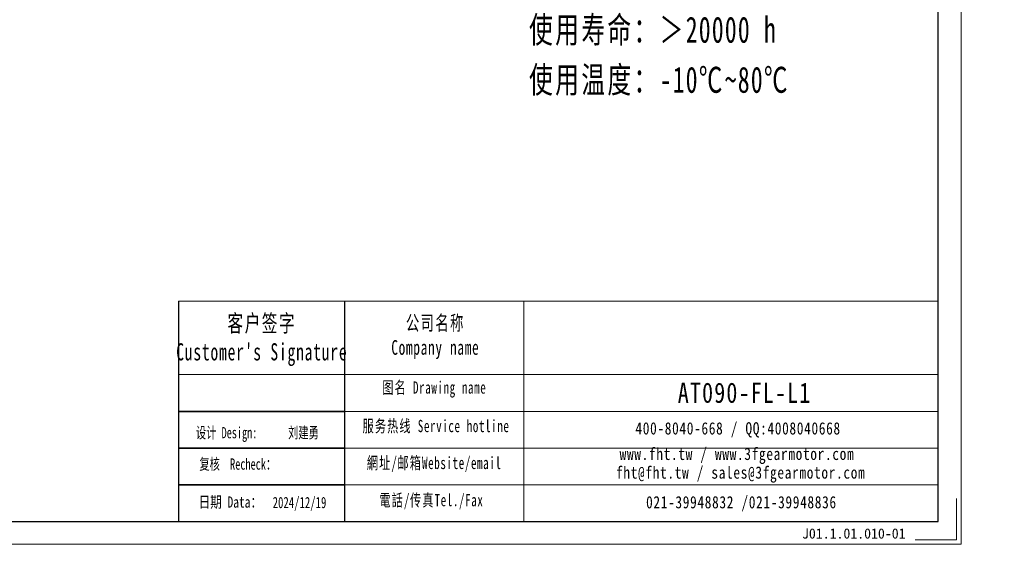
# Model space of a CAD drawing. Header units: millimetres. Extents: x -15 to 667, y 0 to 470.
# Tile 5 of 9: x 328 to 667, y 0 to 181. Entities that reach past the tile are written whole.
import ezdxf

# ---------------------------------------------------------------- set-up
doc = ezdxf.new("R2010")
doc.units = ezdxf.units.MM
doc.layers.add('6文字层', color=3, linetype='Continuous')
doc.layers.add('7标注层', color=4, linetype='Continuous')
for name, color, linetype, lineweight in [('SLD-0', 7, 'Continuous', 18), ('图框_外框线', 7, 'Continuous', 18), ('尺寸线层', 3, 'Continuous', 18), ('粗实线层', 7, 'Continuous', 35)]:
    doc.layers.add(name, color=color, linetype=linetype, lineweight=lineweight)
doc.styles.add('SLDTEXTSTYLE4', font='TXT', dxfattribs={"width": 0.566667, "bigfont": 'bigfont'})
doc.styles.add('宋体', font='SimSun.ttf', dxfattribs={"width": 0.8})
doc.styles.add('标准', font='txt', dxfattribs={"width": 0.667})
doc.styles.add('样式 1', font='SimSun.ttf')

msp = doc.modelspace()

# ---------------------------------------------------------------- linework, layer by layer
msp.add_line((439.88367, 83.89475), (439.88367, 7.90158))
at = {"layer": '7标注层', "color": 0}
msp.add_line((382.55869, 83.89475), (382.55869, 7.91457), dxfattribs=at)
at = {"layer": '图框_外框线'}
for p, q in [((382.55869, 83.89475), (439.88367, 83.89475)), ((439.88367, 83.89475), (439.88367, 7.91457)), ((439.88367, 83.89475), (644.5503, 83.89475)), ((501.64747, 83.89475), (501.64747, 7.91457)), ((382.55869, 58.5401), (439.88367, 58.5401)), ((439.88367, 58.5401), (644.5503, 58.5401)), ((439.88367, 45.86278), (644.5503, 45.86278)), ((439.88367, 33.18546), (644.5503, 33.18546)), ((439.88367, 20.50814), (644.5503, 20.50814))]:
    msp.add_line(p, q, dxfattribs=at)
at = {"layer": '图框_外框线', "color": 3}
msp.add_lwpolyline([(-12.35921, 0), (652.46487, 0), (652.46487, 470.1256), (-12.35921, 470.1256)], close=True, dxfattribs=at)
at = {"layer": '图框_外框线', "color": 3, "lineweight": 25}
msp.add_lwpolyline([(27.21366, 7.91457), (644.5503, 7.91457), (644.5503, 462.21103), (27.21366, 462.21103)], close=True, dxfattribs=at)
at = {"layer": '图框_外框线', "color": 3}
msp.add_lwpolyline([(650.88196, 15.82914), (650.88196, 1.58291), (636.63573, 1.58291)], dxfattribs=at)
at = {"layer": '粗实线层'}
for p, q in [((439.88367, 45.86278), (382.55869, 45.86278)), ((439.88367, 33.18546), (382.55869, 33.18546)), ((439.88367, 20.50814), (382.55869, 20.50814))]:
    msp.add_line(p, q, dxfattribs=at)

# ---------------------------------------------------------------- texts
at = {"layer": '6文字层', "insert": (597.61062, 5.48056), "char_height": 3.5, "width": 43.304423, "attachment_point": 1, "style": '样式 1'}
msp.add_mtext('J01.1.01.010-01', dxfattribs=at)
at = {"layer": 'SLD-0', "color": 1, "attachment_point": 2}
for s, insert, char_height, width, style in [("{\\fNSimSun|b0|i0|c134|p49;\\T1.1;客户签字\\PCustomer's Signature}", (411.31999, 79.20404), 5.9160837, 73.596691, '标准'), ('{\\fNSimSun|b0|i0|c134|p49;\\T1.1;公司名称\\PCompany name}', (471.1573, 78.88999), 5.0709289, 65.652696, '标准'), ('{\\fNSimSun|b0|i0|c134|p49;\\T1.1;图名 Drawing name}', (470.81068, 56.20322), 4.2257741, 54.0420906, '标准'), ('\\pt29.5804;{\\H1.3801x;\\T1.1;\\C256;AT090-FL-L1}', (577.80354, 55.79149), 5.0709289, 43.0541803, '宋体'), ('{\\fNSimSun|b0|i0|c134|p49;\\W0.667;设计 \\fNSimSun|b0|i0|c0|p49;Design:      \\fNSimSun|b0|i0|c134|p49;刘建勇}', (409.78955, 40.45927), 3.888, 58.3550378, 'SLDTEXTSTYLE4'), ('{\\fNSimSun|b0|i0|c134|p49;\\T1.1;服务热线 Service hotline}', (471.40992, 42.91536), 4.2257741, 60.2080806, '标准'), ('\\T1.1;400-8040-668 / QQ:4008040668', (575.57685, 42.10791), 4.2257741, 123.0351412, '宋体'), ('{\\fNSimSun|b0|i0|c134|p49;\\T1.1;網址/邮箱Website/email}', (470.75193, 30.18376), 4.2257741, 62.6709449, '标准'), ('\\T1.1;www.fht.tw / www.3fgearmotor.com ', (575.18721, 33.30619), 4.2257741, 123.1736447, '宋体'), ('{\\fNSimSun|b0|i0|c134|p49;\\W0.667;复核  Recheck：}', (403.02258, 29.62763), 3.888, 58.3550378, 'SLDTEXTSTYLE4'), ('\\pt50.70929;{\\T1.1;fht@fht.tw / sales@3fgearmotor.com }', (576.47506, 26.87146), 4.2257741, 123.1736447, '宋体'), ('{\\fNSimSun|b0|i0|c134|p49;\\W0.75;日期 Data：}', (400.45228, 16.53447), 3.888, 58.3550378, '宋体'), ('{\\fNSimSun|b0|i0|c134|p49;\\T1.1;電話/传真Tel./Fax}', (469.80516, 17.3529), 4.2257741, 63.4246926, '标准'), ('\\T1.1;021-39948832 /021-39948836 ', (576.72228, 16.63186), 4.2257741, 94.0523955, '宋体'), ('{\\fNSimSun|b0|i0|c134|p49;\\W0.7;2024/12/19}', (424.31717, 16.36014), 3.888, 58.3550378, 'SLDTEXTSTYLE4')]:
    msp.add_mtext(s, dxfattribs=dict(at, insert=insert, char_height=char_height, width=width, style=style))
at = {"layer": '尺寸线层', "insert": (503.48008, 320.08649), "char_height": 5.25, "width": 134.0693949, "attachment_point": 1, "line_spacing_factor": 1.15057, "style": '标准'}
msp.add_mtext('{\\fNSimSun|b0|i0|c134|p49;\\H1.71429x;\\T1.1;性能参数：\\P减速比：1:3~20\\P额定输出力矩：40-78 N.m\\P最大加速力矩：1.5倍额定扭矩\\P额定输入转速：3000 rpm\\P容许径向力：1700 N\\P容许轴向力：850 N\\P回程间隙：≤10 arcmin\\P使用寿命：＞20000 h\\P使用温度：-10℃~80℃}', dxfattribs=at)

doc.saveas('drawing.dxf')
